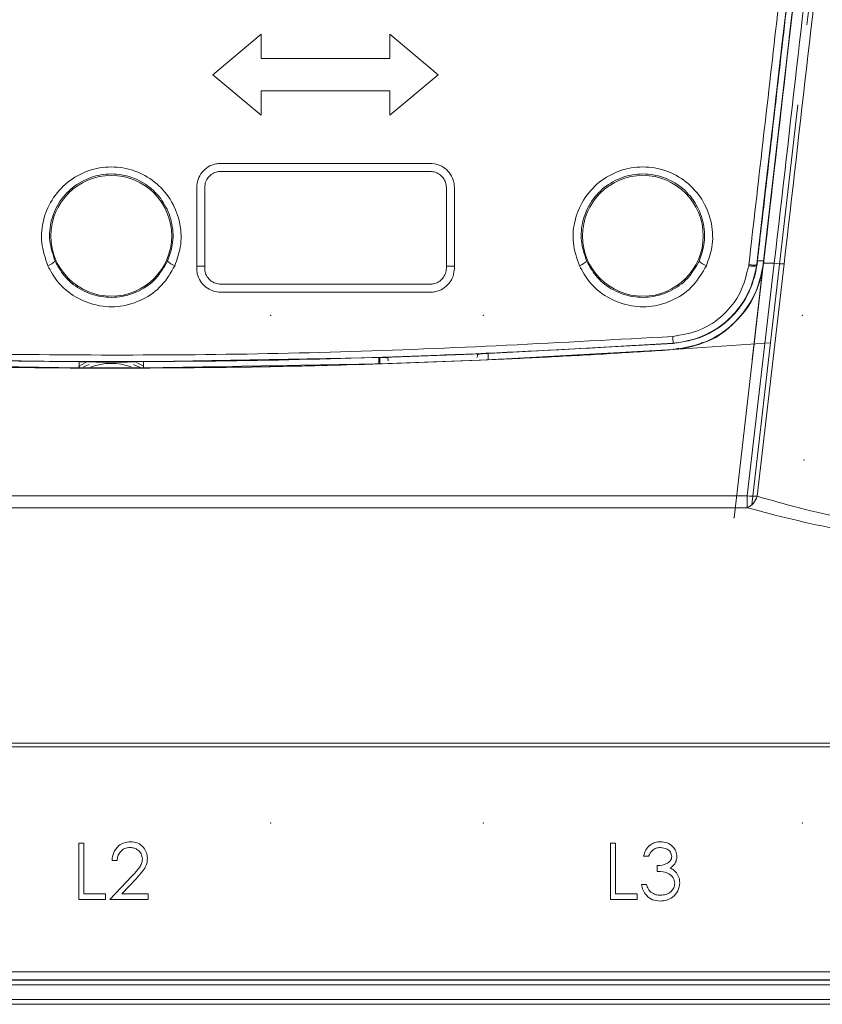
# Model space of a CAD drawing. Header units: metres. Extents: x 7168 to 12828, y 1523 to 3619.
# Tile 77 of 133: x 12039.31 to 12044.3, y 2235.57 to 2241.68. Entities that reach past the tile are written whole.
import ezdxf

# ---------------------------------------------------------------- set-up
doc = ezdxf.new("R2010")
doc.units = ezdxf.units.M
doc.linetypes.add('CENTERX2', pattern=[4, 2.5, -0.5, 0.5, -0.5])

msp = doc.modelspace()

# ---------------------------------------------------------------- linework, layer by layer
at = {"color": 7, "linetype": 'CENTERX2', "lineweight": 0}
for p, q in [((12043.8596, 2238.6725, -17586.4959), (12045.0831, 2249.3225, -17586.4959)), ((12043.7498, 2238.5934, -17586.4959), (12044.979, 2249.2925, -17586.4959))]:
    msp.add_line(p, q, dxfattribs=at)
at = {"color": 7, "linetype": 'Continuous', "lineweight": 0}
for p, q in [((12044.7482, 2247.284, -17586.4959), (12043.9307, 2240.1675, -17586.4959)), ((12044.045, 2241.1624, -17586.4959), (12044.1574, 2242.1412, -17586.4959)), ((12044.1088, 2242.0681, -17586.4959), (12044.0442, 2241.5064, -17586.4959)), ((12040.5131, 2241.3425, -17586.4959), (12040.8131, 2241.5942, -17586.4959)), ((12040.8131, 2241.5942, -17586.4959), (12040.8131, 2241.4425, -17586.4959)), ((12041.6131, 2241.4425, -17586.4959), (12041.6131, 2241.5942, -17586.4959)), ((12041.6131, 2241.5942, -17586.4959), (12041.9131, 2241.3425, -17586.4959)), ((12044.0442, 2241.5064, -17586.4959), (12043.9936, 2241.0658, -17586.4959)), ((12040.8131, 2241.4425, -17586.4959), (12041.6131, 2241.4425, -17586.4959)), ((12040.8131, 2241.0908, -17586.4959), (12040.5131, 2241.3425, -17586.4959)), ((12041.9131, 2241.3425, -17586.4959), (12041.6131, 2241.0908, -17586.4959)), ((12040.8131, 2241.2425, -17586.4959), (12040.8131, 2241.0908, -17586.4959)), ((12041.6131, 2241.2425, -17586.4959), (12040.8131, 2241.2425, -17586.4959)), ((12041.6131, 2241.0908, -17586.4959), (12041.6131, 2241.2425, -17586.4959)), ((12043.933, 2240.1878, -17586.4959), (12044.045, 2241.1624, -17586.4959)), ((12043.9936, 2241.0658, -17586.4959), (12043.9431, 2240.6262, -17586.4959)), ((12040.5631, 2240.7925, -17586.4959), (12041.8631, 2240.7925, -17586.4959)), ((12040.5631, 2240.7425, -17586.4959), (12041.8631, 2240.7425, -17586.4959)), ((12040.4131, 2240.1542, -17586.4959), (12040.4131, 2240.6425, -17586.4959)), ((12040.4631, 2240.1542, -17586.4959), (12040.4631, 2240.6425, -17586.4959)), ((12041.9631, 2240.6425, -17586.4959), (12041.9631, 2240.1542, -17586.4959)), ((12042.0131, 2240.6425, -17586.4959), (12042.0131, 2240.1542, -17586.4959)), ((12043.9431, 2240.6262, -17586.4959), (12043.8927, 2240.1878, -17586.4959)), ((12043.8307, 2238.7294, -17586.4959), (12043.9983, 2240.1725, -17586.4959)), ((12043.84, 2240.1572, -17586.4959), (12043.8409, 2240.1634, -17586.4959)), ((12043.9307, 2240.1675, -17586.4959), (12043.8624, 2239.5732, -17586.4959)), ((12043.8905, 2240.1646, -17586.4959), (12043.8895, 2240.1578, -17586.4959)), ((12043.8905, 2240.1646, -17586.4959), (12043.8905, 2240.1646, -17586.4959)), ((12043.8905, 2240.1646, -17586.4959), (12043.8918, 2240.1644, -17586.4959)), ((12043.8909, 2240.1721, -17586.4959), (12043.8919, 2240.1809, -17586.4959)), ((12043.8918, 2240.1644, -17586.4959), (12043.8945, 2240.1878, -17586.4959)), ((12043.8919, 2240.1809, -17586.4959), (12043.8927, 2240.1878, -17586.4959)), ((12044.0595, 2240.1688, -17586.4959), (12043.8922, 2238.7271, -17586.4959)), ((12043.933, 2240.1878, -17586.4959), (12043.8945, 2240.1878, -17586.4959)), ((12043.9307, 2240.1675, -17586.4959), (12043.933, 2240.1878, -17586.4959)), ((12043.9307, 2240.1675, -17586.4959), (12043.9315, 2240.1674, -17586.4959)), ((12043.9321, 2240.1725, -17586.4959), (12043.9315, 2240.1674, -17586.4959)), ((12043.9983, 2240.1725, -17586.4959), (12043.9321, 2240.1725, -17586.4959)), ((12043.9339, 2240.1877, -17586.4959), (12043.933, 2240.1878, -17586.4959)), ((12040.4631, 2240.1542, -17586.4959), (12040.4131, 2240.1542, -17586.4959)), ((12040.4131, 2240.1425, -17586.4959), (12040.4131, 2240.1542, -17586.4959)), ((12040.4631, 2240.1425, -17586.4959), (12040.4631, 2240.1542, -17586.4959)), ((12042.0131, 2240.1542, -17586.4959), (12041.9631, 2240.1542, -17586.4959)), ((12041.9631, 2240.1542, -17586.4959), (12041.9631, 2240.1425, -17586.4959)), ((12042.0131, 2240.1542, -17586.4959), (12042.0131, 2240.1425, -17586.4959)), ((12041.8631, 2240.0425, -17586.4959), (12040.5631, 2240.0425, -17586.4959)), ((12041.8631, 2239.9925, -17586.4959), (12040.5631, 2239.9925, -17586.4959)), ((12043.3715, 2239.6754, -17586.4959), (12042.1857, 2239.6107, -17586.4959)), ((12043.3714, 2239.6772, -17586.4959), (12042.6897, 2239.6367, -17586.4959)), ((12043.3714, 2239.6768, -17586.4959), (12043.3715, 2239.6754, -17586.4959)), ((12043.374, 2239.6373, -17586.4959), (12043.9735, 2239.6796, -17586.4959)), ((12042.1531, 2239.611, -17586.4959), (12041.5192, 2239.5877, -17586.4959)), ((12042.1857, 2239.6107, -17586.4959), (12041.5705, 2239.5875, -17586.4959)), ((12042.6897, 2239.6367, -17586.4959), (12042.1531, 2239.611, -17586.4959)), ((12042.2222, 2239.6127, -17586.4959), (12042.2222, 2239.5749, -17586.4959)), ((12042.2231, 2239.574, -17586.4959), (12043.374, 2239.6373, -17586.4959)), ((12042.2231, 2239.6127, -17586.4959), (12042.2231, 2239.574, -17586.4959)), ((12043.374, 2239.6373, -17586.4959), (12043.4063, 2239.6449, -17586.4959)), ((12043.374, 2239.6373, -17586.4959), (12043.374, 2239.6364, -17586.4959)), ((12038.2227, 2239.5485, -17586.4959), (12039.6831, 2239.5229, -17586.4959)), ((12039.6098, 2239.5632, -17586.4959), (12038.9428, 2239.5708, -17586.4959)), ((12040.2474, 2239.5638, -17586.4959), (12039.6098, 2239.5632, -17586.4959)), ((12039.7248, 2239.5559, -17586.4959), (12039.68, 2239.5325, -17586.4959)), ((12039.6831, 2239.5611, -17586.4959), (12039.6831, 2239.5229, -17586.4959)), ((12039.7301, 2239.5609, -17586.4959), (12039.684, 2239.5617, -17586.4959)), ((12039.7466, 2239.5451, -17586.4959), (12039.7112, 2239.5289, -17586.4959)), ((12039.7301, 2239.561, -17586.4959), (12039.7308, 2239.5606, -17586.4959)), ((12039.9353, 2239.5595, -17586.4959), (12039.8308, 2239.5595, -17586.4959)), ((12040.0631, 2239.5246, -17586.4959), (12040.0206, 2239.5447, -17586.4959)), ((12040.0353, 2239.5606, -17586.4959), (12040.0361, 2239.561, -17586.4959)), ((12041.5705, 2239.5875, -17586.4959), (12040.0361, 2239.5609, -17586.4959)), ((12040.0855, 2239.5329, -17586.4959), (12040.0404, 2239.5564, -17586.4959)), ((12040.0822, 2239.5229, -17586.4959), (12040.0822, 2239.5617, -17586.4959)), ((12040.0831, 2239.5229, -17586.4959), (12040.0831, 2239.5611, -17586.4959)), ((12040.0831, 2239.5229, -17586.4959), (12041.5435, 2239.5485, -17586.4959)), ((12040.8839, 2239.5719, -17586.4959), (12040.2474, 2239.5638, -17586.4959)), ((12041.5192, 2239.5877, -17586.4959), (12040.8839, 2239.5719, -17586.4959)), ((12041.5435, 2239.5485, -17586.4959), (12041.5436, 2239.5871, -17586.4959)), ((12041.5492, 2239.5872, -17586.4959), (12041.5492, 2239.5495, -17586.4959)), ((12041.6014, 2239.5747, -17586.4959), (12041.6006, 2239.583, -17586.4959)), ((12041.6022, 2239.5663, -17586.4959), (12041.6014, 2239.5747, -17586.4959)), ((12041.6023, 2239.5507, -17586.4959), (12042.2231, 2239.574, -17586.4959)), ((12042.154, 2239.5871, -17586.4959), (12042.1541, 2239.5883, -17586.4959)), ((12042.1541, 2239.5883, -17586.4959), (12042.1557, 2239.6039, -17586.4959)), ((12042.2231, 2239.5732, -17586.4959), (12042.2231, 2239.574, -17586.4959)), ((12039.6831, 2239.5229, -17586.4959), (12039.6831, 2239.522, -17586.4959)), ((12039.6831, 2239.5229, -17586.4959), (12039.8831, 2239.5225, -17586.4959)), ((12039.8831, 2239.5225, -17586.4959), (12040.0831, 2239.5229, -17586.4959)), ((12039.8831, 2239.5216, -17586.4959), (12039.8831, 2239.5225, -17586.4959)), ((12040.0831, 2239.522, -17586.4959), (12040.0831, 2239.5229, -17586.4959)), ((12035.9355, 2238.7294, -17586.4959), (12043.8307, 2238.7294, -17586.4959)), ((12043.8307, 2238.6553, -17586.4959), (12043.8307, 2238.7294, -17586.4959)), ((12043.8307, 2238.6553, -17586.4959), (12035.9355, 2238.6553, -17586.4959)), ((12034.7831, 2237.1946, -17586.4959), (12044.9831, 2237.1946, -17586.4959)), ((12044.9831, 2237.1725, -17586.4959), (12034.7831, 2237.1725, -17586.4959)), ((12039.6812, 2236.5737, -17586.4959), (12039.7126, 2236.5737, -17586.4959)), ((12039.6812, 2236.2237, -17586.4959), (12039.6812, 2236.5737, -17586.4959)), ((12039.7126, 2236.5737, -17586.4959), (12039.7126, 2236.2596, -17586.4959)), ((12042.9812, 2236.5737, -17586.4959), (12043.0126, 2236.5737, -17586.4959)), ((12042.9812, 2236.2237, -17586.4959), (12042.9812, 2236.5737, -17586.4959)), ((12043.0126, 2236.5737, -17586.4959), (12043.0126, 2236.2596, -17586.4959)), ((12043.219, 2236.4929, -17586.4959), (12043.1876, 2236.4929, -17586.4959)), ((12043.2728, 2236.3987, -17586.4959), (12043.2728, 2236.4346, -17586.4959)), ((12039.8741, 2236.2237, -17586.4959), (12040.0098, 2236.3686, -17586.4959)), ((12040.0366, 2236.3531, -17586.4959), (12039.9491, 2236.2596, -17586.4959)), ((12043.1741, 2236.3179, -17586.4959), (12043.2055, 2236.3179, -17586.4959)), ((12039.7126, 2236.2596, -17586.4959), (12039.8472, 2236.2596, -17586.4959)), ((12039.8472, 2236.2596, -17586.4959), (12039.8472, 2236.2237, -17586.4959)), ((12039.9491, 2236.2596, -17586.4959), (12040.1119, 2236.2596, -17586.4959)), ((12040.1119, 2236.2596, -17586.4959), (12040.1119, 2236.2237, -17586.4959)), ((12043.0126, 2236.2596, -17586.4959), (12043.1472, 2236.2596, -17586.4959)), ((12043.1472, 2236.2596, -17586.4959), (12043.1472, 2236.2237, -17586.4959)), ((12039.8472, 2236.2237, -17586.4959), (12039.6812, 2236.2237, -17586.4959)), ((12040.1119, 2236.2237, -17586.4959), (12039.8741, 2236.2237, -17586.4959)), ((12043.1472, 2236.2237, -17586.4959), (12042.9812, 2236.2237, -17586.4959)), ((12034.9049, 2235.7755, -17586.4959), (12044.8613, 2235.7755, -17586.4959)), ((12044.8613, 2235.7255, -17586.4959), (12034.9049, 2235.7255, -17586.4959)), ((12035.3326, 2235.7244, -17586.4959), (12044.4336, 2235.7244, -17586.4959)), ((12044.4336, 2235.6944, -17586.4959), (12035.3326, 2235.6944, -17586.4959)), ((12035.3334, 2235.6037, -17586.4959), (12044.4328, 2235.6037, -17586.4959)), ((12044.4328, 2235.5737, -17586.4959), (12035.3334, 2235.5737, -17586.4959))]:
    msp.add_line(p, q, dxfattribs=at)
at = {"color": 7, "lineweight": 0}
msp.add_line((12039.8876, 2236.466, -17586.4959), (12039.919, 2236.466, -17586.4959), dxfattribs=at)
at = {"color": 7, "linetype": 'Continuous', "lineweight": 0}
for centre in [(12039.8831, 2240.3425, -17586.4959), (12043.1831, 2240.3425, -17586.4959)]:
    msp.add_circle(centre, 0.375, dxfattribs=at)
for centre, radius, start, end in [((12039.4572, 2240.2594, -17586.4959), 0.1069, 287.21586, 316.23288), ((12040.309, 2240.2594, -17586.4959), 0.1069, 223.76712, 252.78414), ((12042.7572, 2240.2594, -17586.4959), 0.1069, 287.2161, 316.23277), ((12043.3346, 2240.236, -17586.4959), 0.56, 273.76436, 353.4473), ((12043.3346, 2240.236, -17586.4959), 0.6, 273.76513, 353.44634), ((12043.609, 2240.2594, -17586.4959), 0.1069, 223.76693, 252.7842), ((12043.8638, 2240.2423, -17586.4959), 0.0884, 254.36812, 286.89285), ((12044.061, 2240.6991, -17586.4959), 0.5303, 263.21564, 269.84316), ((12044.241, 2239.7665, -17586.4959), 0.8742, 183.16978, 185.89039), ((12039.8831, 2292.6833, -17586.4959), 53.1608, 266.23487, 273.76513), ((12039.8831, 2239.1987, -17586.4959), 0.3527, 69.44749, 111.53228), ((12043.876, 2239.1102, -17586.4959), 0.3834, 263.21618, 272.41701), ((12043.7873, 2238.7546, -17586.4959), 0.1084, 293.58903, 345.3102)]:
    msp.add_arc(centre, radius, start, end, dxfattribs=at)
msp.add_ellipse((12041.3315, 2243.9923, -17586.4959), major_axis=(0, 24.8), ratio=0.008727, start_param=4.532266, end_param=4.533204, dxfattribs=at)
for points, knots in [([(12043.9983, 2240.1725, -17586.4959), (12044.0479, 2240.6021, -17586.4959), (12044.1471, 2241.4613, -17586.4959), (12044.2889, 2242.7009, -17586.4959), (12044.4243, 2243.8845, -17586.4959), (12044.5529, 2245.0105, -17586.4959), (12044.6821, 2246.1352, -17586.4959), (12044.8104, 2247.2564, -17586.4959), (12044.9126, 2248.1183, -17586.4959), (12044.9694, 2248.6058, -17586.4959), (12044.9831, 2248.7233, -17586.4959)], [0, 0, 0, 0, 0.151531, 0.303062, 0.434155, 0.565248, 0.696341, 0.827434, 0.958414, 1, 1, 1, 1]), ([(12043.8409, 2240.1634, -17586.4959), (12043.8986, 2240.6662, -17586.4959), (12044.0096, 2241.6344, -17586.4959), (12044.1752, 2243.0788, -17586.4959), (12044.3191, 2244.3337, -17586.4959), (12044.4453, 2245.4342, -17586.4959), (12044.5529, 2246.3722, -17586.4959), (12044.6241, 2246.993, -17586.4959), (12044.6593, 2247.2997, -17586.4959)], [0, 0, 0, 0, 0.21266, 0.409489, 0.606318, 0.738549, 0.87078, 1, 1, 1, 1]), ([(12044.7089, 2247.2886, -17586.4959), (12044.7089, 2247.2886, -17586.4959), (12044.6509, 2246.8239, -17586.4959), (12044.5501, 2245.8874, -17586.4959), (12044.3859, 2244.482, -17586.4959), (12044.225, 2243.0753, -17586.4959), (12044.0592, 2241.6334, -17586.4959), (12043.9482, 2240.6667, -17586.4959), (12043.8905, 2240.1646, -17586.4959)], [0, 0, 0, 0, 0.000001, 0.196816, 0.393631, 0.590446, 0.787261, 1, 1, 1, 1]), ([(12044.6752, 2245.5558, -17586.4959), (12044.6543, 2245.3715, -17586.4959), (12044.5907, 2244.8129, -17586.4959), (12044.4843, 2243.8782, -17586.4959), (12044.3496, 2242.696, -17586.4959), (12044.2079, 2241.457, -17586.4959), (12044.109, 2240.5985, -17586.4959), (12044.0595, 2240.1688, -17586.4959)], [0, 0, 0, 0, 0.10237, 0.310373, 0.518731, 0.75909, 1, 1, 1, 1]), ([(12044.2365, 2243.1649, -17586.4959), (12044.1834, 2242.7022, -17586.4959), (12044.0769, 2241.7757, -17586.4959), (12043.9631, 2240.7848, -17586.4959), (12043.9024, 2240.2566, -17586.4959), (12043.8945, 2240.1878, -17586.4959)], [0, 0, 0, 0, 0.464488, 0.930206, 1, 1, 1, 1]), ([(12044.2711, 2243.1229, -17586.4959), (12044.2387, 2242.8414, -17586.4959), (12044.174, 2242.2784, -17586.4959), (12044.0615, 2241.2985, -17586.4959), (12043.9816, 2240.6035, -17586.4959), (12043.9339, 2240.1877, -17586.4959)], [0, 0, 0, 0, 0.286595, 0.57319, 1, 1, 1, 1]), ([(12039.4888, 2240.1572, -17586.4959), (12039.473, 2240.2041, -17586.4959), (12039.4413, 2240.2979, -17586.4959), (12039.4566, 2240.4484, -17586.4959), (12039.5178, 2240.5846, -17586.4959), (12039.6217, 2240.6924, -17586.4959), (12039.7546, 2240.7591, -17586.4959), (12039.9013, 2240.7778, -17586.4959), (12040.0453, 2240.7472, -17586.4959), (12040.1709, 2240.671, -17586.4959), (12040.265, 2240.5575, -17586.4959), (12040.316, 2240.4192, -17586.4959), (12040.3209, 2240.2788, -17586.4959), (12040.2908, 2240.1949, -17586.4959), (12040.2773, 2240.1572, -17586.4959)], [0, 0, 0, 0, 0.0857809, 0.1715684, 0.2572918, 0.3424091, 0.4266986, 0.5102833, 0.5935098, 0.6768098, 0.7605856, 0.8451072, 0.9304036, 1, 1, 1, 1]), ([(12040.4131, 2240.6425, -17586.4959), (12040.4148, 2240.6595, -17586.4959), (12040.4181, 2240.6934, -17586.4959), (12040.4443, 2240.7387, -17586.4959), (12040.4829, 2240.7726, -17586.4959), (12040.525, 2240.7901, -17586.4959), (12040.5524, 2240.7918, -17586.4959), (12040.5631, 2240.7925, -17586.4959)], [0, 0, 0, 0, 0.217104, 0.434241, 0.650403, 0.864739, 1, 1, 1, 1]), ([(12041.8631, 2240.7925, -17586.4959), (12041.8798, 2240.7909, -17586.4959), (12041.9134, 2240.7876, -17586.4959), (12041.9581, 2240.7621, -17586.4959), (12041.992, 2240.7245, -17586.4959), (12042.0104, 2240.6822, -17586.4959), (12042.0123, 2240.654, -17586.4959), (12042.0131, 2240.6425, -17586.4959)], [0, 0, 0, 0, 0.212386, 0.424746, 0.637884, 0.852734, 1, 1, 1, 1]), ([(12042.7888, 2240.1572, -17586.4959), (12042.773, 2240.2041, -17586.4959), (12042.7413, 2240.2979, -17586.4959), (12042.7566, 2240.4484, -17586.4959), (12042.8178, 2240.5846, -17586.4959), (12042.9217, 2240.6924, -17586.4959), (12043.0546, 2240.7591, -17586.4959), (12043.2013, 2240.7778, -17586.4959), (12043.3453, 2240.7472, -17586.4959), (12043.4709, 2240.671, -17586.4959), (12043.565, 2240.5575, -17586.4959), (12043.616, 2240.4192, -17586.4959), (12043.6209, 2240.2788, -17586.4959), (12043.5908, 2240.1949, -17586.4959), (12043.5773, 2240.1572, -17586.4959)], [0, 0, 0, 0, 0.085781, 0.171568, 0.257292, 0.342409, 0.426699, 0.510283, 0.59351, 0.67681, 0.760586, 0.845107, 0.930404, 1, 1, 1, 1]), ([(12040.2317, 2240.1854, -17586.4959), (12040.2437, 2240.2187, -17586.4959), (12040.2703, 2240.2927, -17586.4959), (12040.266, 2240.4167, -17586.4959), (12040.221, 2240.5388, -17586.4959), (12040.1378, 2240.6391, -17586.4959), (12040.0266, 2240.7063, -17586.4959), (12039.8992, 2240.7334, -17586.4959), (12039.7694, 2240.7169, -17586.4959), (12039.6518, 2240.658, -17586.4959), (12039.5599, 2240.5627, -17586.4959), (12039.5059, 2240.4425, -17586.4959), (12039.4923, 2240.3096, -17586.4959), (12039.5204, 2240.2268, -17586.4959), (12039.5344, 2240.1854, -17586.4959)], [0, 0, 0, 0, 0.0696221, 0.1549506, 0.2394864, 0.3232537, 0.4065282, 0.489721, 0.5732709, 0.6575319, 0.7426361, 0.8283689, 0.9141862, 1, 1, 1, 1]), ([(12040.4631, 2240.6425, -17586.4959), (12040.4642, 2240.6538, -17586.4959), (12040.4664, 2240.6765, -17586.4959), (12040.4839, 2240.7066, -17586.4959), (12040.5096, 2240.7292, -17586.4959), (12040.5377, 2240.7409, -17586.4959), (12040.556, 2240.7421, -17586.4959), (12040.5631, 2240.7425, -17586.4959)], [0, 0, 0, 0, 0.217128, 0.434289, 0.650492, 0.864847, 1, 1, 1, 1]), ([(12041.8631, 2240.7425, -17586.4959), (12041.8743, 2240.7414, -17586.4959), (12041.8966, 2240.7392, -17586.4959), (12041.9264, 2240.7222, -17586.4959), (12041.949, 2240.6972, -17586.4959), (12041.9613, 2240.669, -17586.4959), (12041.9626, 2240.6502, -17586.4959), (12041.9631, 2240.6425, -17586.4959)], [0, 0, 0, 0, 0.212342, 0.424656, 0.637777, 0.852655, 1, 1, 1, 1]), ([(12043.5317, 2240.1854, -17586.4959), (12043.5437, 2240.2187, -17586.4959), (12043.5703, 2240.2927, -17586.4959), (12043.566, 2240.4167, -17586.4959), (12043.521, 2240.5388, -17586.4959), (12043.4378, 2240.6391, -17586.4959), (12043.3266, 2240.7063, -17586.4959), (12043.1992, 2240.7334, -17586.4959), (12043.0694, 2240.7169, -17586.4959), (12042.9518, 2240.658, -17586.4959), (12042.8599, 2240.5627, -17586.4959), (12042.8059, 2240.4425, -17586.4959), (12042.7923, 2240.3096, -17586.4959), (12042.8204, 2240.2268, -17586.4959), (12042.8344, 2240.1854, -17586.4959)], [0, 0, 0, 0, 0.069622, 0.154951, 0.239486, 0.323254, 0.406528, 0.489721, 0.573271, 0.657532, 0.742636, 0.828369, 0.914186, 1, 1, 1, 1]), ([(12040.2773, 2240.1572, -17586.4959), (12040.2528, 2240.1147, -17586.4959), (12040.2038, 2240.0297, -17586.4959), (12040.0818, 2239.9422, -17586.4959), (12039.9408, 2239.8981, -17586.4959), (12039.7934, 2239.9037, -17586.4959), (12039.6576, 2239.9572, -17586.4959), (12039.5506, 2240.0456, -17586.4959), (12039.5081, 2240.1224, -17586.4959), (12039.4888, 2240.1572, -17586.4959)], [0, 0, 0, 0, 0.148365, 0.296683, 0.44359, 0.588853, 0.733583, 0.879174, 1, 1, 1, 1]), ([(12039.5344, 2240.1854, -17586.4959), (12039.5515, 2240.1547, -17586.4959), (12039.5891, 2240.0869, -17586.4959), (12039.6837, 2240.0089, -17586.4959), (12039.8037, 2239.9617, -17586.4959), (12039.9341, 2239.9568, -17586.4959), (12040.0588, 2239.9957, -17586.4959), (12040.1667, 2240.0729, -17586.4959), (12040.2101, 2240.1479, -17586.4959), (12040.2317, 2240.1854, -17586.4959)], [0, 0, 0, 0, 0.120894, 0.266511, 0.411195, 0.556378, 0.703227, 0.851555, 1, 1, 1, 1]), ([(12043.5773, 2240.1572, -17586.4959), (12043.5528, 2240.1147, -17586.4959), (12043.5038, 2240.0297, -17586.4959), (12043.3818, 2239.9422, -17586.4959), (12043.2408, 2239.8981, -17586.4959), (12043.0934, 2239.9037, -17586.4959), (12042.9576, 2239.9572, -17586.4959), (12042.8506, 2240.0456, -17586.4959), (12042.8081, 2240.1224, -17586.4959), (12042.7888, 2240.1572, -17586.4959)], [0, 0, 0, 0, 0.148365, 0.296683, 0.44359, 0.588853, 0.733583, 0.879175, 1, 1, 1, 1]), ([(12042.8344, 2240.1854, -17586.4959), (12042.8515, 2240.1547, -17586.4959), (12042.8891, 2240.0869, -17586.4959), (12042.9837, 2240.0089, -17586.4959), (12043.1037, 2239.9617, -17586.4959), (12043.2341, 2239.9568, -17586.4959), (12043.3588, 2239.9957, -17586.4959), (12043.4667, 2240.0729, -17586.4959), (12043.5101, 2240.1479, -17586.4959), (12043.5317, 2240.1854, -17586.4959)], [0, 0, 0, 0, 0.120894, 0.266511, 0.411195, 0.556379, 0.703227, 0.851555, 1, 1, 1, 1]), ([(12043.3681, 2239.7182, -17586.4959), (12043.4257, 2239.7278, -17586.4959), (12043.5411, 2239.747, -17586.4959), (12043.6882, 2239.8474, -17586.4959), (12043.7987, 2239.9868, -17586.4959), (12043.8262, 2240.1004, -17586.4959), (12043.84, 2240.1572, -17586.4959)], [0, 0, 0, 0, 0.248359, 0.497263, 0.748618, 1, 1, 1, 1]), ([(12043.8894, 2240.1572, -17586.4959), (12043.8894, 2240.1572, -17586.4959), (12043.8818, 2240.0957, -17586.4959), (12043.8404, 2239.9708, -17586.4959), (12043.7236, 2239.8175, -17586.4959), (12043.5609, 2239.7114, -17586.4959), (12043.4347, 2239.6808, -17586.4959), (12043.3714, 2239.6768, -17586.4959), (12043.3714, 2239.6768, -17586.4959)], [0, 0, 0, 0, 0.000008, 0.250314, 0.501712, 0.750998, 0.999992, 1, 1, 1, 1]), ([(12043.8918, 2240.1644, -17586.4959), (12043.8768, 2240.1002, -17586.4959), (12043.8469, 2239.9718, -17586.4959), (12043.7226, 2239.8159, -17586.4959), (12043.5596, 2239.7064, -17586.4959), (12043.4337, 2239.6856, -17586.4959), (12043.3715, 2239.6754, -17586.4959)], [0, 0, 0, 0, 0.2552595, 0.5111474, 0.7581962, 1, 1, 1, 1]), ([(12043.9315, 2240.1674, -17586.4959), (12043.917, 2240.1003, -17586.4959), (12043.888, 2239.9661, -17586.4959), (12043.7623, 2239.7991, -17586.4959), (12043.5881, 2239.6736, -17586.4959), (12043.447, 2239.6491, -17586.4959), (12043.374, 2239.6364, -17586.4959)], [0, 0, 0, 0, 0.246416, 0.492877, 0.737594, 1, 1, 1, 1]), ([(12043.5453, 2239.6778, -17586.4959), (12043.5528, 2239.6795, -17586.4959), (12043.6253, 2239.6954, -17586.4959), (12043.7422, 2239.7857, -17586.4959), (12043.8701, 2239.9396, -17586.4959), (12043.9191, 2240.0798, -17586.4959), (12043.9293, 2240.1569, -17586.4959), (12043.9307, 2240.1675, -17586.4959)], [0, 0, 0, 0, 0.0350188, 0.33695, 0.6418631, 0.9509923, 1, 1, 1, 1]), ([(12043.8905, 2240.1646, -17586.4959), (12043.8898, 2240.1638, -17586.4959), (12043.8883, 2240.1623, -17586.4959), (12043.8793, 2240.1612, -17586.4959), (12043.8664, 2240.1611, -17586.4959), (12043.8536, 2240.162, -17586.4959), (12043.845, 2240.1629, -17586.4959), (12043.8418, 2240.1633, -17586.4959), (12043.8409, 2240.1634, -17586.4959)], [0, 0, 0, 0, 0.2188665, 0.4377222, 0.6565938, 0.8754805, 0.9640429, 1, 1, 1, 1]), ([(12043.8895, 2240.1578, -17586.4959), (12043.8895, 2240.1576, -17586.4959), (12043.8895, 2240.1574, -17586.4959), (12043.8894, 2240.1572, -17586.4959), (12043.8894, 2240.1572, -17586.4959)], [0, 0, 0, 0, 0.990806, 1, 1, 1, 1]), ([(12043.9339, 2240.1877, -17586.4959), (12043.9337, 2240.186, -17586.4959), (12043.9333, 2240.1826, -17586.4959), (12043.9327, 2240.1776, -17586.4959), (12043.9323, 2240.1742, -17586.4959), (12043.9321, 2240.1725, -17586.4959)], [0, 0, 0, 0, 0.334585, 0.669155, 1, 1, 1, 1]), ([(12040.5631, 2239.9925, -17586.4959), (12040.5464, 2239.9941, -17586.4959), (12040.513, 2239.9974, -17586.4959), (12040.4684, 2240.0228, -17586.4959), (12040.4344, 2240.0602, -17586.4959), (12040.4159, 2240.1025, -17586.4959), (12040.4139, 2240.1309, -17586.4959), (12040.4131, 2240.1425, -17586.4959)], [0, 0, 0, 0, 0.21136, 0.422678, 0.635227, 0.850335, 1, 1, 1, 1]), ([(12040.5631, 2240.0425, -17586.4959), (12040.5519, 2240.0436, -17586.4959), (12040.5297, 2240.0458, -17586.4959), (12040.4999, 2240.0627, -17586.4959), (12040.4773, 2240.0876, -17586.4959), (12040.4649, 2240.1158, -17586.4959), (12040.4636, 2240.1348, -17586.4959), (12040.4631, 2240.1425, -17586.4959)], [0, 0, 0, 0, 0.211418, 0.422796, 0.635364, 0.850435, 1, 1, 1, 1]), ([(12042.0131, 2240.1425, -17586.4959), (12042.0114, 2240.1255, -17586.4959), (12042.008, 2240.0914, -17586.4959), (12041.9817, 2240.0461, -17586.4959), (12041.943, 2240.0122, -17586.4959), (12041.9009, 2239.9949, -17586.4959), (12041.8735, 2239.9932, -17586.4959), (12041.8631, 2239.9925, -17586.4959)], [0, 0, 0, 0, 0.218003, 0.436044, 0.652951, 0.867312, 1, 1, 1, 1]), ([(12041.9631, 2240.1425, -17586.4959), (12041.962, 2240.1312, -17586.4959), (12041.9597, 2240.1085, -17586.4959), (12041.9421, 2240.0783, -17586.4959), (12041.9163, 2240.0557, -17586.4959), (12041.8883, 2240.0441, -17586.4959), (12041.8701, 2240.043, -17586.4959), (12041.8631, 2240.0425, -17586.4959)], [0, 0, 0, 0, 0.217976, 0.43599, 0.652847, 0.867185, 1, 1, 1, 1]), ([(12043.3714, 2239.6768, -17586.4959), (12043.3714, 2239.6768, -17586.4959), (12042.6841, 2239.6339, -17586.4959), (12041.3081, 2239.5667, -17586.4959), (12039.4554, 2239.5547, -17586.4959), (12037.8172, 2239.5952, -17586.4959), (12036.8688, 2239.6472, -17586.4959), (12036.3948, 2239.6768, -17586.4959), (12036.3948, 2239.6768, -17586.4959)], [0, 0, 0, 0, 0.000001, 0.295926, 0.591853, 0.795926, 0.999999, 1, 1, 1, 1]), ([(12036.3981, 2239.7182, -17586.4959), (12036.8716, 2239.6906, -17586.4959), (12037.8189, 2239.6354, -17586.4959), (12039.4556, 2239.5968, -17586.4959), (12041.3069, 2239.6053, -17586.4959), (12042.681, 2239.6806, -17586.4959), (12043.3681, 2239.7182, -17586.4959)], [0, 0, 0, 0, 0.203998, 0.4081477, 0.7040733, 1, 1, 1, 1]), ([(12042.1557, 2239.6039, -17586.4959), (12042.1561, 2239.6046, -17586.4959), (12042.157, 2239.6059, -17586.4959), (12042.1629, 2239.6079, -17586.4959), (12042.1715, 2239.6095, -17586.4959), (12042.1797, 2239.6104, -17586.4959), (12042.1844, 2239.6106, -17586.4959), (12042.1857, 2239.6107, -17586.4959)], [0, 0, 0, 0, 0.2362172, 0.4726006, 0.7030665, 0.9199275, 1, 1, 1, 1]), ([(12043.374, 2239.6364, -17586.4959), (12043.2518, 2239.6286, -17586.4959), (12042.999, 2239.6125, -17586.4959), (12042.6153, 2239.5913, -17586.4959), (12042.3539, 2239.5792, -17586.4959), (12042.2231, 2239.5732, -17586.4959)], [0, 0, 0, 0, 0.318754, 0.659367, 1, 1, 1, 1]), ([(12039.6831, 2239.522, -17586.4959), (12039.39, 2239.5245, -17586.4959), (12038.8866, 2239.5288, -17586.4959), (12038.1733, 2239.5477, -17586.4959), (12037.7531, 2239.5647, -17586.4959), (12037.543, 2239.5732, -17586.4959)], [0, 0, 0, 0, 0.410754, 0.705356, 1, 1, 1, 1]), ([(12039.684, 2239.5617, -17586.4959), (12039.684, 2239.5506, -17586.4959), (12039.684, 2239.5376, -17586.4959), (12039.684, 2239.5247, -17586.4959), (12039.684, 2239.5229, -17586.4959)], [0, 0, 0, 0, 0.863886, 1, 1, 1, 1]), ([(12039.7308, 2239.5606, -17586.4959), (12039.7321, 2239.5605, -17586.4959), (12039.7348, 2239.5603, -17586.4959), (12039.7525, 2239.56, -17586.4959), (12039.7783, 2239.5597, -17586.4959), (12039.8061, 2239.5596, -17586.4959), (12039.824, 2239.5596, -17586.4959), (12039.8308, 2239.5595, -17586.4959)], [0, 0, 0, 0, 0.217116, 0.434231, 0.651343, 0.868449, 1, 1, 1, 1]), ([(12039.9353, 2239.5595, -17586.4959), (12039.9466, 2239.5596, -17586.4959), (12039.9691, 2239.5596, -17586.4959), (12039.999, 2239.5598, -17586.4959), (12040.0217, 2239.5601, -17586.4959), (12040.0334, 2239.5604, -17586.4959), (12040.0348, 2239.5605, -17586.4959), (12040.0353, 2239.5606, -17586.4959)], [0, 0, 0, 0, 0.21709, 0.43418, 0.651277, 0.868385, 1, 1, 1, 1]), ([(12042.2231, 2239.5732, -17586.4959), (12041.9302, 2239.5617, -17586.4959), (12041.4273, 2239.5419, -17586.4959), (12040.7138, 2239.5266, -17586.4959), (12040.2933, 2239.5236, -17586.4959), (12040.0831, 2239.522, -17586.4959)], [0, 0, 0, 0, 0.410754, 0.705355, 1, 1, 1, 1]), ([(12041.5705, 2239.5875, -17586.4959), (12041.5737, 2239.5876, -17586.4959), (12041.5801, 2239.5877, -17586.4959), (12041.5887, 2239.5871, -17586.4959), (12041.5955, 2239.586, -17586.4959), (12041.5997, 2239.5846, -17586.4959), (12041.6003, 2239.5835, -17586.4959), (12041.6006, 2239.583, -17586.4959)], [0, 0, 0, 0, 0.199933, 0.399729, 0.603551, 0.818574, 1, 1, 1, 1]), ([(12039.8831, 2239.5216, -17586.4959), (12039.8622, 2239.5216, -17586.4959), (12039.8185, 2239.5217, -17586.4959), (12039.7518, 2239.5218, -17586.4959), (12039.706, 2239.5219, -17586.4959), (12039.6831, 2239.522, -17586.4959)], [0, 0, 0, 0, 0.31295, 0.656475, 1, 1, 1, 1]), ([(12040.0831, 2239.522, -17586.4959), (12040.0622, 2239.5219, -17586.4959), (12040.0185, 2239.5218, -17586.4959), (12039.9518, 2239.5217, -17586.4959), (12039.906, 2239.5216, -17586.4959), (12039.8831, 2239.5216, -17586.4959)], [0, 0, 0, 0, 0.312949, 0.656474, 1, 1, 1, 1]), ([(12043.8922, 2238.7271, -17586.4959), (12043.978, 2238.7023, -17586.4959), (12044.1514, 2238.6521, -17586.4959), (12044.5229, 2238.5669, -17586.4959), (12044.8195, 2238.5168, -17586.4959), (12045.0093, 2238.4848, -17586.4959)], [0, 0, 0, 0, 0.261029, 0.527153, 1, 1, 1, 1]), ([(12044.9831, 2238.4201, -17586.4959), (12044.7889, 2238.4512, -17586.4959), (12044.4861, 2238.4997, -17586.4959), (12044.1028, 2238.583, -17586.4959), (12043.9218, 2238.6311, -17586.4959), (12043.8307, 2238.6553, -17586.4959)], [0, 0, 0, 0, 0.470527, 0.733382, 1, 1, 1, 1]), ([(12039.8876, 2236.466, -17586.4959), (12039.8896, 2236.483, -17586.4959), (12039.8937, 2236.517, -17586.4959), (12039.9235, 2236.5559, -17586.4959), (12039.9615, 2236.5793, -17586.4959), (12039.9883, 2236.5815, -17586.4959), (12040.0017, 2236.5827, -17586.4959)], [0, 0, 0, 0, 0.280028, 0.559516, 0.779667, 1, 1, 1, 1]), ([(12040.0017, 2236.5827, -17586.4959), (12040.0173, 2236.5812, -17586.4959), (12040.0485, 2236.5782, -17586.4959), (12040.0832, 2236.5498, -17586.4959), (12040.1041, 2236.5152, -17586.4959), (12040.1063, 2236.4908, -17586.4959), (12040.1074, 2236.4786, -17586.4959)], [0, 0, 0, 0, 0.279893, 0.55919, 0.779574, 1, 1, 1, 1]), ([(12043.1876, 2236.4929, -17586.4959), (12043.1916, 2236.5064, -17586.4959), (12043.1997, 2236.5333, -17586.4959), (12043.2264, 2236.563, -17586.4959), (12043.2588, 2236.5801, -17586.4959), (12043.2808, 2236.5818, -17586.4959), (12043.2918, 2236.5827, -17586.4959)], [0, 0, 0, 0, 0.280287, 0.559679, 0.779747, 1, 1, 1, 1]), ([(12043.2918, 2236.5827, -17586.4959), (12043.3059, 2236.5812, -17586.4959), (12043.3343, 2236.5781, -17586.4959), (12043.3682, 2236.5556, -17586.4959), (12043.3897, 2236.5251, -17586.4959), (12043.3926, 2236.5029, -17586.4959), (12043.394, 2236.4918, -17586.4959)], [0, 0, 0, 0, 0.280085, 0.559868, 0.780101, 1, 1, 1, 1]), ([(12040.0001, 2236.5468, -17586.4959), (12039.9881, 2236.5456, -17586.4959), (12039.9643, 2236.5431, -17586.4959), (12039.9373, 2236.5213, -17586.4959), (12039.9227, 2236.4939, -17586.4959), (12039.9202, 2236.4753, -17586.4959), (12039.919, 2236.466, -17586.4959)], [0, 0, 0, 0, 0.279692, 0.558781, 0.779138, 1, 1, 1, 1]), ([(12040.076, 2236.4758, -17586.4959), (12040.0746, 2236.4867, -17586.4959), (12040.0716, 2236.5083, -17586.4959), (12040.0503, 2236.5312, -17586.4959), (12040.0256, 2236.5448, -17586.4959), (12040.0086, 2236.5461, -17586.4959), (12040.0001, 2236.5468, -17586.4959)], [0, 0, 0, 0, 0.279124, 0.5589781, 0.7793503, 1, 1, 1, 1]), ([(12043.2922, 2236.5468, -17586.4959), (12043.2831, 2236.5461, -17586.4959), (12043.2649, 2236.5446, -17586.4959), (12043.236, 2236.5271, -17586.4959), (12043.2254, 2236.5059, -17586.4959), (12043.219, 2236.4929, -17586.4959)], [0, 0, 0, 0, 0.280636, 0.560367, 1, 1, 1, 1]), ([(12043.2728, 2236.4346, -17586.4959), (12043.2926, 2236.4364, -17586.4959), (12043.3223, 2236.4391, -17586.4959), (12043.3512, 2236.4598, -17586.4959), (12043.3612, 2236.4771, -17586.4959), (12043.3621, 2236.487, -17586.4959), (12043.3626, 2236.4919, -17586.4959)], [0, 0, 0, 0, 0.499396, 0.749031, 0.874538, 1, 1, 1, 1]), ([(12043.3626, 2236.4919, -17586.4959), (12043.3608, 2236.5011, -17586.4959), (12043.3572, 2236.5195, -17586.4959), (12043.3304, 2236.5421, -17586.4959), (12043.3067, 2236.545, -17586.4959), (12043.2922, 2236.5468, -17586.4959)], [0, 0, 0, 0, 0.27886, 0.560057, 1, 1, 1, 1]), ([(12043.394, 2236.4918, -17586.4959), (12043.3934, 2236.4837, -17586.4959), (12043.3923, 2236.4675, -17586.4959), (12043.3797, 2236.4406, -17586.4959), (12043.3632, 2236.4277, -17586.4959), (12043.3531, 2236.4197, -17586.4959)], [0, 0, 0, 0, 0.280509, 0.560791, 1, 1, 1, 1]), ([(12040.0098, 2236.3686, -17586.4959), (12040.0266, 2236.3859, -17586.4959), (12040.05, 2236.4099, -17586.4959), (12040.0732, 2236.4473, -17586.4959), (12040.0751, 2236.4663, -17586.4959), (12040.076, 2236.4758, -17586.4959)], [0, 0, 0, 0, 0.560718, 0.780529, 1, 1, 1, 1]), ([(12040.1074, 2236.4786, -17586.4959), (12040.106, 2236.4648, -17586.4959), (12040.1032, 2236.437, -17586.4959), (12040.0752, 2236.395, -17586.4959), (12040.0513, 2236.369, -17586.4959), (12040.0366, 2236.3531, -17586.4959)], [0, 0, 0, 0, 0.279291, 0.559156, 1, 1, 1, 1]), ([(12043.3805, 2236.3247, -17586.4959), (12043.38, 2236.3308, -17586.4959), (12043.379, 2236.343, -17586.4959), (12043.3681, 2236.3651, -17586.4959), (12043.3355, 2236.3952, -17586.4959), (12043.2979, 2236.3973, -17586.4959), (12043.2728, 2236.3987, -17586.4959)], [0, 0, 0, 0, 0.1255802, 0.2512073, 0.500632, 1, 1, 1, 1]), ([(12043.3531, 2236.4197, -17586.4959), (12043.3612, 2236.4155, -17586.4959), (12043.3758, 2236.4078, -17586.4959), (12043.3864, 2236.3954, -17586.4959), (12043.391, 2236.3899, -17586.4959)], [0, 0, 0, 0, 0.559832, 1, 1, 1, 1]), ([(12043.391, 2236.3899, -17586.4959), (12043.3978, 2236.3792, -17586.4959), (12043.4097, 2236.36, -17586.4959), (12043.4113, 2236.3376, -17586.4959), (12043.4119, 2236.3277, -17586.4959)], [0, 0, 0, 0, 0.559421, 1, 1, 1, 1]), ([(12043.2908, 2236.2147, -17586.4959), (12043.2748, 2236.2161, -17586.4959), (12043.2427, 2236.2189, -17586.4959), (12043.2048, 2236.2458, -17586.4959), (12043.1828, 2236.2812, -17586.4959), (12043.177, 2236.3057, -17586.4959), (12043.1741, 2236.3179, -17586.4959)], [0, 0, 0, 0, 0.279878, 0.55901, 0.77927, 1, 1, 1, 1]), ([(12043.2055, 2236.3179, -17586.4959), (12043.2087, 2236.3078, -17586.4959), (12043.2144, 2236.2896, -17586.4959), (12043.2273, 2236.2757, -17586.4959), (12043.2329, 2236.2696, -17586.4959)], [0, 0, 0, 0, 0.560697, 1, 1, 1, 1]), ([(12043.4119, 2236.3277, -17586.4959), (12043.4094, 2236.3105, -17586.4959), (12043.4044, 2236.2761, -17586.4959), (12043.3715, 2236.2384, -17586.4959), (12043.3315, 2236.2178, -17586.4959), (12043.3044, 2236.2158, -17586.4959), (12043.2908, 2236.2147, -17586.4959)], [0, 0, 0, 0, 0.279308, 0.5588057, 0.7792943, 1, 1, 1, 1]), ([(12043.2914, 2236.2506, -17586.4959), (12043.3035, 2236.2514, -17586.4959), (12043.3278, 2236.2531, -17586.4959), (12043.3571, 2236.2712, -17586.4959), (12043.377, 2236.2962, -17586.4959), (12043.3793, 2236.3152, -17586.4959), (12043.3805, 2236.3247, -17586.4959)], [0, 0, 0, 0, 0.2805989, 0.5601501, 0.7803024, 1, 1, 1, 1]), ([(12043.2329, 2236.2696, -17586.4959), (12043.243, 2236.2633, -17586.4959), (12043.261, 2236.252, -17586.4959), (12043.2821, 2236.2511, -17586.4959), (12043.2914, 2236.2506, -17586.4959)], [0, 0, 0, 0, 0.558704, 1, 1, 1, 1])]:
    msp.add_open_spline(points, degree=3, knots=knots, dxfattribs=at)
for p in [(12043.8909, 2240.172, -17586.4959), (12043.8927, 2240.1878, -17586.4959), (12043.9307, 2240.1675, -17586.4959), (12040.8731, 2239.8487, -17586.4959), (12042.1931, 2239.8487, -17586.4959), (12044.1731, 2239.8487, -17586.4959), (12043.3714, 2239.6772, -17586.4959), (12042.1531, 2239.611, -17586.4959), (12043.374, 2239.6373, -17586.4959), (12044.1831, 2238.9525, -17586.4959), (12043.8596, 2238.6725, -17586.4959), (12043.7498, 2238.5934, -17586.4959), (12040.8731, 2236.6987, -17586.4959), (12042.1931, 2236.6987, -17586.4959), (12044.1731, 2236.6987, -17586.4959), (12039.8831, 2235.7237, -17586.4959)]:
    msp.add_point(p, dxfattribs=at)

doc.saveas('drawing.dxf')
